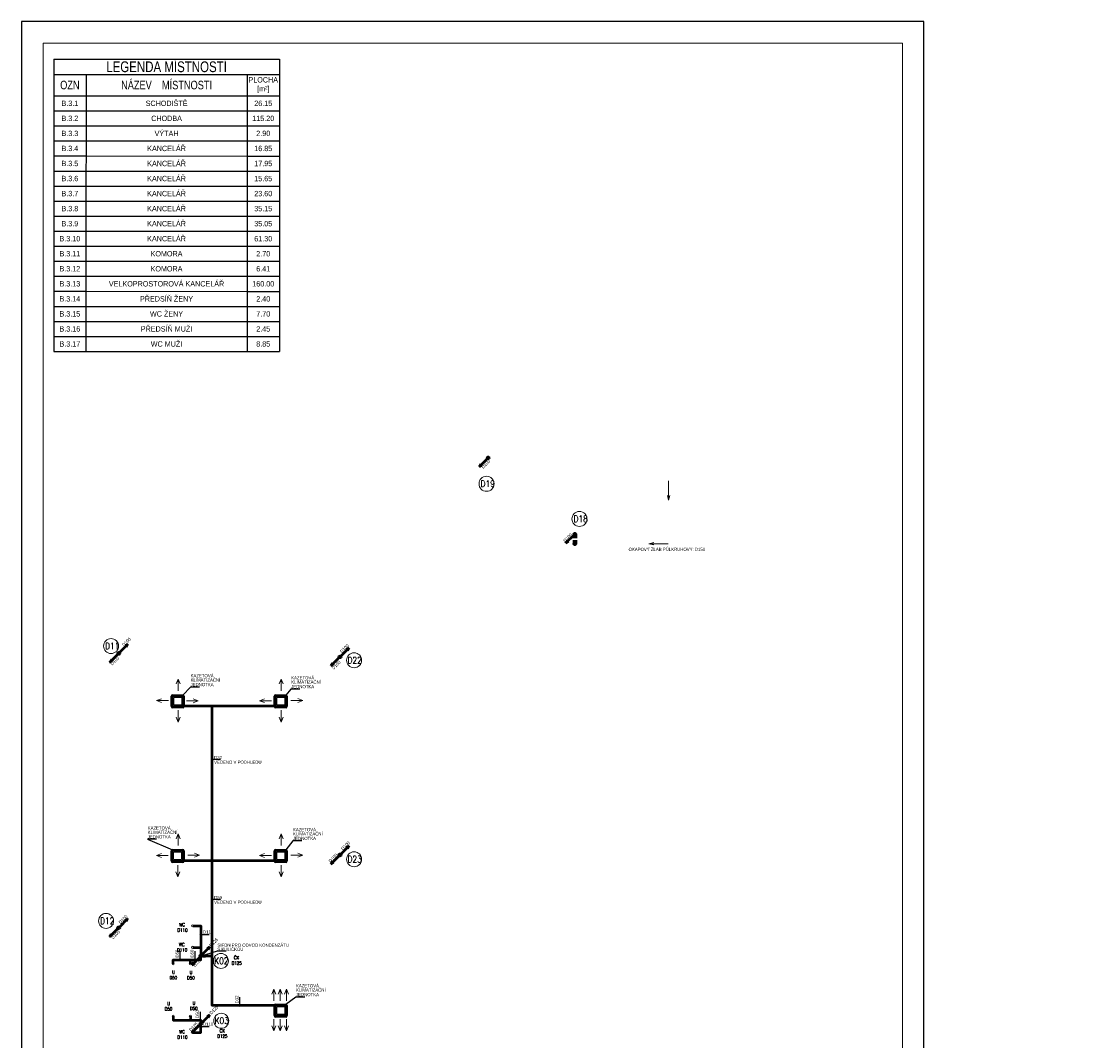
# Model space of a CAD drawing. Header units: millimetres. Extents: x 886281 to 2603493, y -207328 to 3107.
# Tile 11 of 24: x 1139249 to 1189374, y -159709 to -112281. Entities that reach past the tile are written whole.
import ezdxf

# ---------------------------------------------------------------- set-up
doc = ezdxf.new("R2010")
doc.units = ezdxf.units.MM
doc.header["$LTSCALE"] = 15
doc.linetypes.add('DASHED', pattern=[19.05, 12.7, -6.35])
doc.layers.add('AA_FORMÁTY NETISK', color=40, linetype='Continuous', plot=False)
for name, color, linetype, lineweight in [('AA_FORMÁTY TISK', 7, 'Continuous', 15), ('AA_Tabulky místností', 4, 'Continuous', 13), ('Standard', 7, 'Continuous', 25), ('ZTI-kan_st_destova', 71, 'Continuous', 50), ('ZTI-kan_st_splaskova', 12, 'Continuous', 50), ('ZTI-kanal_destova', 70, 'DASHED', 50), ('ZTI-kanal_pripojovaci', 130, 'Continuous', 50), ('ZTI-komponenty', 120, 'Continuous', 20), ('ZTI_popis', 191, 'Continuous', 15)]:
    doc.layers.add(name, color=color, linetype=linetype, lineweight=lineweight)
doc.layers.add('ZTI-kanal_pripojovaci-popis', color=7, linetype='Continuous')
doc.layers.add('ZTI-zar_predmety-tecky', color=7, linetype='Continuous', lineweight=20, plot=False)
doc.styles.add('Popis', font='simplex.shx', dxfattribs={"width": 0.85, "height": 150})
doc.styles.get("Standard").update_dxf_attribs({"font": 'ic-simplex.shx', "width": 0.8})

# ---------------------------------------------------------------- blocks, each defined once
blk = doc.blocks.new('*U132')
at = {"color": 0, "linetype": 'ByBlock', "lineweight": -2}
blk.add_circle((0, 0), 50, dxfattribs=at)
blk = doc.blocks.new('*U130')
at = {"color": 0, "linetype": 'ByBlock', "lineweight": -2}
blk.add_circle((0, 0), 50, dxfattribs=at)
blk = doc.blocks.new('*U131')
at = {"color": 0, "linetype": 'ByBlock', "lineweight": -2}
blk.add_circle((0, 0), 50, dxfattribs=at)
blk = doc.blocks.new('*U186')
at = {"color": 0, "linetype": 'ByBlock', "lineweight": -2}
for p, q in [((35.36, 35.36), (424.26, 424.26)), ((424.26, 424.26), (291.68, 344.71)), ((344.71, 291.68), (424.26, 424.26)), ((-35.36, -35.36), (-424.26, -424.26)), ((-424.26, -424.26), (-344.71, -291.68)), ((-291.68, -344.71), (-424.26, -424.26))]:
    blk.add_line(p, q, dxfattribs=at)
blk.add_circle((0, 0), 50, dxfattribs=at)
blk = doc.blocks.new('*U134')
at = {"color": 0, "linetype": 'ByBlock', "lineweight": -2}
blk.add_circle((0, 0), 50, dxfattribs=at)
blk = doc.blocks.new('*U128')
at = {"color": 0, "linetype": 'ByBlock', "lineweight": -2}
blk.add_circle((0, 0), 50, dxfattribs=at)
blk = doc.blocks.new('*U129')
at = {"color": 0, "linetype": 'ByBlock', "lineweight": -2}
blk.add_circle((0, 0), 50, dxfattribs=at)
blk = doc.blocks.new('*U133')
at = {"color": 0, "linetype": 'ByBlock', "lineweight": -2}
blk.add_circle((0, 0), 50, dxfattribs=at)
blk = doc.blocks.new('*U185')
at = {"color": 0, "linetype": 'ByBlock', "lineweight": -2}
for p, q in [((35.36, 35.36), (424.26, 424.26)), ((424.26, 424.26), (291.68, 344.71)), ((344.71, 291.68), (424.26, 424.26)), ((-35.36, -35.36), (-424.26, -424.26)), ((-424.26, -424.26), (-344.71, -291.68)), ((-291.68, -344.71), (-424.26, -424.26))]:
    blk.add_line(p, q, dxfattribs=at)
blk.add_circle((0, 0), 50, dxfattribs=at)
blk = doc.blocks.new('*T234')
at = {"layer": 'AA_Tabulky místností', "color": 0, "linetype": 'ByBlock', "lineweight": -2}
for p, q in [((0, 0), (1500, 0)), ((0, 0), (0, -700)), ((1500, 0), (9000, -1)), ((9000, -1), (10500, -1)), ((10500, -1), (10500, -701)), ((0, -700), (1500, -700)), ((0, -700), (0, -1700)), ((1500, -700), (9000, -701)), ((1500, -700), (1500, -1700)), ((9000, -701), (10500, -701)), ((9000, -701), (9000, -1701)), ((10500, -701), (10500, -1701)), ((0, -1700), (1500, -1700)), ((0, -1700), (0, -2400)), ((1500, -1700), (9000, -1701)), ((1500, -1700), (1500, -2400)), ((9000, -1701), (10500, -1701)), ((9000, -1701), (9000, -2401)), ((10500, -1701), (10500, -2401)), ((0, -2400), (1500, -2400)), ((0, -2400), (0, -3100)), ((1500, -2400), (9000, -2401)), ((1500, -2400), (1500, -3100)), ((9000, -2401), (10500, -2401)), ((9000, -2401), (9000, -3101)), ((10500, -2401), (10500, -3101)), ((0, -3100), (1500, -3100)), ((0, -3100), (0, -3800)), ((1500, -3100), (9000, -3101)), ((1500, -3100), (1500, -3800)), ((9000, -3101), (10500, -3101)), ((9000, -3101), (9000, -3801)), ((10500, -3101), (10500, -3801)), ((0, -3800), (1500, -3800)), ((0, -3800), (0, -4500)), ((1500, -3800), (9000, -3801)), ((1500, -3800), (1500, -4500)), ((9000, -3801), (10500, -3801)), ((9000, -3801), (9000, -4501)), ((10500, -3801), (10500, -4501)), ((0, -4500), (-1, -5200)), ((0, -4500), (1500, -4500)), ((1500, -4500), (1499, -5200)), ((1500, -4500), (9000, -4501)), ((9000, -4501), (8999, -5201)), ((9000, -4501), (10500, -4501)), ((10500, -4501), (10499, -5201)), ((-1, -5200), (1499, -5200)), ((-1, -5200), (-1, -5900)), ((1499, -5200), (8999, -5201)), ((1499, -5200), (1499, -5900)), ((8999, -5201), (10499, -5201)), ((8999, -5201), (8999, -5901)), ((10499, -5201), (10499, -5901)), ((-1, -5900), (1499, -5900)), ((-1, -5900), (-1, -6600)), ((1499, -5900), (8999, -5901)), ((1499, -5900), (1499, -6600)), ((8999, -5901), (10499, -5901)), ((8999, -5901), (8999, -6601)), ((10499, -5901), (10499, -6601)), ((-1, -6600), (1499, -6600)), ((-1, -6600), (-1, -7300)), ((1499, -6600), (8999, -6601)), ((1499, -6600), (1499, -7300)), ((8999, -6601), (10499, -6601)), ((8999, -6601), (8999, -7301)), ((10499, -6601), (10499, -7301)), ((-1, -7300), (1499, -7300)), ((-1, -7300), (-1, -8000)), ((1499, -7300), (8999, -7301)), ((1499, -7300), (1499, -8000)), ((8999, -7301), (10499, -7301)), ((8999, -7301), (8999, -8001)), ((10499, -7301), (10499, -8001)), ((-1, -8000), (1499, -8000)), ((-1, -8000), (-1, -8700)), ((1499, -8000), (8999, -8001)), ((1499, -8000), (1499, -8700)), ((8999, -8001), (10499, -8001)), ((8999, -8001), (8999, -8701)), ((10499, -8001), (10499, -8701)), ((-1, -8700), (1499, -8700)), ((-1, -8700), (-1, -9400)), ((1499, -8700), (8999, -8701)), ((1499, -8700), (1499, -9400)), ((8999, -8701), (10499, -8701)), ((8999, -8701), (8999, -9401)), ((10499, -8701), (10499, -9401)), ((-1, -9400), (1499, -9400)), ((-1, -9400), (-1, -10100)), ((1499, -9400), (8999, -9401)), ((1499, -9400), (1499, -10100)), ((8999, -9401), (10499, -9401)), ((8999, -9401), (8999, -10101)), ((10499, -9401), (10499, -10101)), ((-1, -10100), (1499, -10100)), ((-1, -10100), (-1, -10800)), ((1499, -10100), (8999, -10101)), ((1499, -10100), (1499, -10800)), ((8999, -10101), (10499, -10101)), ((8999, -10101), (8999, -10801)), ((10499, -10101), (10499, -10801)), ((-1, -10800), (1499, -10800)), ((-1, -10800), (-1, -11500)), ((1499, -10800), (8999, -10801)), ((1499, -10800), (1499, -11500)), ((8999, -10801), (10499, -10801)), ((8999, -10801), (8999, -11501)), ((10499, -10801), (10499, -11501)), ((-1, -11500), (1499, -11500)), ((-1, -11500), (-1, -12200)), ((1499, -11500), (8999, -11501)), ((1499, -11500), (1499, -12200)), ((8999, -11501), (10499, -11501)), ((8999, -11501), (8999, -12201)), ((10499, -11501), (10499, -12201)), ((-1, -12200), (1499, -12200)), ((-1, -12200), (-1, -12900)), ((1499, -12200), (8999, -12201)), ((1499, -12200), (1499, -12900)), ((8999, -12201), (10499, -12201)), ((8999, -12201), (8999, -12901)), ((10499, -12201), (10499, -12901)), ((-1, -12900), (1499, -12900)), ((-1, -12900), (-1, -13600)), ((1499, -12900), (8999, -12901)), ((1499, -12900), (1499, -13600)), ((8999, -12901), (10499, -12901)), ((8999, -12901), (8999, -13601)), ((10499, -12901), (10499, -13601)), ((-1, -13600), (1499, -13600)), ((1499, -13600), (8999, -13601)), ((8999, -13601), (10499, -13601))]:
    blk.add_line(p, q, dxfattribs=at)
at = {"layer": 'AA_Tabulky místností', "attachment_point": 5, "rotation": 359.9944}
for s, insert, char_height, width in [('LEGEND{\\Fc:\\program files\\ab studio\\cadkonplus 2018\\2018\\fonts\\ic-simplex|c238;A} MÍSTNOSTÍ', (5250, -351), 500, 10497), ('OZN', (750, -1200), 400, 1497), ('NÁZEV    MÍSTNOSTI', (5250, -1201), 400, 7497), ('PLOCHA [m²]', (9750, -1201), 250, 1497), ('B.3.1', (750, -2050), 250, 1497), ('SCHODIŠTĚ', (5250, -2051), 250, 7497), ('26.15', (9750, -2051), 250, 1497), ('B.3.2', (750, -2750), 250, 1497), ('CHODBA', (5250, -2751), 250, 7497), ('115.20', (9750, -2751), 250, 1497), ('B.3.3', (750, -3450), 250, 1497), ('VÝTAH', (5250, -3451), 250, 7497), ('2.90', (9750, -3451), 250, 1497), ('B.3.4', (750, -4150), 250, 1497), ('KANCELÁŘ', (5250, -4151), 250, 7497), ('16.85', (9750, -4151), 250, 1497), ('B.3.5', (750, -4850), 250, 1497), ('KANCELÁŘ', (5250, -4851), 250, 7497), ('17.95', (9750, -4851), 250, 1497), ('B.3.6', (749, -5550), 250, 1497), ('KANCELÁŘ', (5249, -5551), 250, 7497), ('15.65', (9749, -5551), 250, 1497), ('KANCELÁŘ', (5249, -6251), 250, 7497), ('B.3.7', (749, -6250), 250, 1497), ('23.60', (9749, -6251), 250, 1497), ('B.3.8', (749, -6950), 250, 1497), ('KANCELÁŘ', (5249, -6951), 250, 7497), ('35.15', (9749, -6951), 250, 1497), ('B.3.9', (749, -7650), 250, 1497), ('KANCELÁŘ', (5249, -7651), 250, 7497), ('35.05', (9749, -7651), 250, 1497), ('B.3.10', (749, -8350), 250, 1497), ('KANCELÁŘ', (5249, -8351), 250, 7497), ('61.30', (9749, -8351), 250, 1497), ('B.3.11', (749, -9050), 250, 1497), ('KOMORA', (5249, -9051), 250, 7497), ('2.70', (9749, -9051), 250, 1497), ('B.3.12', (749, -9750), 250, 1497), ('KOMORA', (5249, -9751), 250, 7497), ('6.41', (9749, -9751), 250, 1497), ('B.3.13', (749, -10450), 250, 1497), ('VELKOPROSTOROVÁ KANCELÁŘ', (5249, -10451), 250, 7497), ('160.00', (9749, -10451), 250, 1497), ('B.3.14', (749, -11150), 250, 1497), ('PŘEDSÍŇ ŽENY', (5249, -11151), 250, 7497), ('2.40', (9749, -11151), 250, 1497), ('B.3.15', (749, -11850), 250, 1497), ('WC ŽENY', (5249, -11851), 250, 7497), ('7.70', (9749, -11851), 250, 1497), ('B.3.16', (749, -12550), 250, 1497), ('PŘEDSÍŇ MUŽI', (5249, -12551), 250, 7497), ('2.45', (9749, -12551), 250, 1497), ('B.3.17', (749, -13250), 250, 1497), ('WC MUŽI', (5249, -13251), 250, 7497), ('8.85', (9749, -13251), 250, 1497)]:
    blk.add_mtext(s, dxfattribs=dict(at, insert=insert, char_height=char_height, width=width))
blk = doc.blocks.new('*U327')
at = {"color": 0, "linetype": 'ByBlock', "lineweight": -2}
for p, q in [((35.36, 35.36), (424.26, 424.26)), ((424.26, 424.26), (291.68, 344.71)), ((344.71, 291.68), (424.26, 424.26)), ((-35.36, -35.36), (-424.26, -424.26)), ((-424.26, -424.26), (-344.71, -291.68)), ((-291.68, -344.71), (-424.26, -424.26))]:
    blk.add_line(p, q, dxfattribs=at)
blk.add_circle((0, 0), 50, dxfattribs=at)
blk = doc.blocks.new('*U329')
at = {"color": 0, "linetype": 'ByBlock', "lineweight": -2}
for p, q in [((35.36, 35.36), (424.26, 424.26)), ((424.26, 424.26), (291.68, 344.71)), ((344.71, 291.68), (424.26, 424.26)), ((-35.36, -35.36), (-424.26, -424.26)), ((-424.26, -424.26), (-344.71, -291.68)), ((-291.68, -344.71), (-424.26, -424.26))]:
    blk.add_line(p, q, dxfattribs=at)
blk.add_circle((0, 0), 50, dxfattribs=at)
blk = doc.blocks.new('*U330')
at = {"color": 0, "linetype": 'ByBlock', "lineweight": -2}
for p, q in [((35.36, 35.36), (424.26, 424.26)), ((424.26, 424.26), (291.68, 344.71)), ((344.71, 291.68), (424.26, 424.26)), ((-35.36, -35.36), (-424.26, -424.26)), ((-424.26, -424.26), (-344.71, -291.68)), ((-291.68, -344.71), (-424.26, -424.26))]:
    blk.add_line(p, q, dxfattribs=at)
blk.add_circle((0, 0), 50, dxfattribs=at)
blk = doc.blocks.new('*U336')
at = {"color": 0, "linetype": 'ByBlock', "lineweight": -2}
for p, q in [((-35.36, -35.36), (-424.26, -424.26)), ((-424.26, -424.26), (-344.71, -291.68)), ((-291.68, -344.71), (-424.26, -424.26))]:
    blk.add_line(p, q, dxfattribs=at)
blk.add_circle((0, 0), 50, dxfattribs=at)
blk = doc.blocks.new('*U337')
at = {"color": 0, "linetype": 'ByBlock', "lineweight": -2}
for p, q in [((-35.36, -35.36), (-424.26, -424.26)), ((-424.26, -424.26), (-344.71, -291.68)), ((-291.68, -344.71), (-424.26, -424.26))]:
    blk.add_line(p, q, dxfattribs=at)
blk.add_circle((0, 0), 50, dxfattribs=at)
blk = doc.blocks.new('*U431')
at = {"color": 0, "linetype": 'ByBlock', "lineweight": -2}
for p, q in [((35.36, 35.36), (424.26, 424.26)), ((424.26, 424.26), (291.68, 344.71)), ((344.71, 291.68), (424.26, 424.26)), ((-35.36, -35.36), (-424.26, -424.26)), ((-424.26, -424.26), (-344.71, -291.68)), ((-291.68, -344.71), (-424.26, -424.26))]:
    blk.add_line(p, q, dxfattribs=at)
blk.add_circle((0, 0), 50, dxfattribs=at)
blk = doc.blocks.new('*U437', base_point=(-409.4, 0))
at = {"color": 0, "linetype": 'ByBlock', "lineweight": -2}
for p, q in [((-409.4, 0), (-307.93, 24.96)), ((0, 0), (-409.4, 0)), ((-409.4, 0), (-307.93, -24.96))]:
    blk.add_line(p, q, dxfattribs=at)
blk = doc.blocks.new('KOMPLEXNÍ OBJEKT_8')
at = {"layer": 'Standard', "color": 0, "linetype": 'Continuous', "lineweight": 35}
for p, q in [((-98133570, -465498750), (-98133570, -465498280)), ((-98133520, -465498230), (-98133050, -465498230)), ((-98133000, -465498280), (-98133000, -465498750)), ((-98133050, -465498800), (-98133520, -465498800))]:
    blk.add_line(p, q, dxfattribs=at)
at = {"layer": 'Standard', "color": 0, "linetype": 'Continuous', "lineweight": 13}
for points in [[(-98133545, -465498300), (-98133517, -465498300), (-98133517, -465498727), (-98133545, -465498727), (-98133545, -465498300)], [(-98133079, -465498261), (-98133079, -465498296), (-98133496, -465498296), (-98133496, -465498261), (-98133079, -465498261)], [(-98133097, -465498341), (-98133097, -465498676), (-98133472, -465498676), (-98133472, -465498341), (-98133097, -465498341)], [(-98133031, -465498300), (-98133058, -465498300), (-98133058, -465498727), (-98133031, -465498727), (-98133031, -465498300)], [(-98133079, -465498769), (-98133079, -465498734), (-98133496, -465498734), (-98133496, -465498769), (-98133079, -465498769)]]:
    blk.add_lwpolyline(points, close=True, dxfattribs=at)
at = {"layer": 'Standard', "color": 0, "linetype": 'Continuous', "lineweight": 35}
for centre, start, end in [((-98133520, -465498280), 90, 180), ((-98133050, -465498280), 0, 90), ((-98133520, -465498750), 180, 270), ((-98133050, -465498750), 270, 0)]:
    blk.add_arc(centre, 50, start, end, dxfattribs=at)
blk = doc.blocks.new('KOMPLEXNÍ OBJEKT_9')
at = {"layer": 'Standard', "color": 0, "linetype": 'Continuous', "lineweight": 35}
for p, q in [((-98137700, -465498750), (-98137700, -465498280)), ((-98137650, -465498230), (-98137180, -465498230)), ((-98137130, -465498280), (-98137130, -465498750)), ((-98137180, -465498800), (-98137650, -465498800))]:
    blk.add_line(p, q, dxfattribs=at)
at = {"layer": 'Standard', "color": 0, "linetype": 'Continuous', "lineweight": 13}
for points in [[(-98137675, -465498300), (-98137647, -465498300), (-98137647, -465498727), (-98137675, -465498727), (-98137675, -465498300)], [(-98137209, -465498261), (-98137209, -465498296), (-98137626, -465498296), (-98137626, -465498261), (-98137209, -465498261)], [(-98137227, -465498341), (-98137227, -465498676), (-98137602, -465498676), (-98137602, -465498341), (-98137227, -465498341)], [(-98137161, -465498300), (-98137188, -465498300), (-98137188, -465498727), (-98137161, -465498727), (-98137161, -465498300)], [(-98137209, -465498769), (-98137209, -465498734), (-98137626, -465498734), (-98137626, -465498769), (-98137209, -465498769)]]:
    blk.add_lwpolyline(points, close=True, dxfattribs=at)
at = {"layer": 'Standard', "color": 0, "linetype": 'Continuous', "lineweight": 35}
for centre, start, end in [((-98137650, -465498280), 90, 180), ((-98137180, -465498280), 0, 90), ((-98137650, -465498750), 180, 270), ((-98137180, -465498750), 270, 0)]:
    blk.add_arc(centre, 50, start, end, dxfattribs=at)
blk = doc.blocks.new('KOMPLEXNÍ OBJEKT_10')
at = {"layer": 'Standard', "color": 0, "linetype": 'Continuous', "lineweight": 35}
for p, q in [((-98133570, -465505480), (-98133570, -465505010)), ((-98133520, -465504960), (-98133050, -465504960)), ((-98133000, -465505010), (-98133000, -465505480)), ((-98133050, -465505530), (-98133520, -465505530))]:
    blk.add_line(p, q, dxfattribs=at)
at = {"layer": 'Standard', "color": 0, "linetype": 'Continuous', "lineweight": 13}
for points in [[(-98133545, -465505029), (-98133517, -465505029), (-98133517, -465505456), (-98133545, -465505456), (-98133545, -465505029)], [(-98133079, -465504991), (-98133079, -465505025), (-98133496, -465505025), (-98133496, -465504991), (-98133079, -465504991)], [(-98133031, -465505029), (-98133058, -465505029), (-98133058, -465505456), (-98133031, -465505456), (-98133031, -465505029)], [(-98133079, -465505499), (-98133079, -465505464), (-98133496, -465505464), (-98133496, -465505499), (-98133079, -465505499)], [(-98133097, -465505070), (-98133097, -465505406), (-98133472, -465505406), (-98133472, -465505070), (-98133097, -465505070)]]:
    blk.add_lwpolyline(points, close=True, dxfattribs=at)
at = {"layer": 'Standard', "color": 0, "linetype": 'Continuous', "lineweight": 35}
for centre, start, end in [((-98133520, -465505010), 90, 180), ((-98133050, -465505010), 0, 90), ((-98133520, -465505480), 180, 270), ((-98133050, -465505480), 270, 0)]:
    blk.add_arc(centre, 50, start, end, dxfattribs=at)
blk = doc.blocks.new('KOMPLEXNÍ OBJEKT_11')
at = {"layer": 'Standard', "color": 0, "linetype": 'Continuous', "lineweight": 35}
for p, q in [((-98137700, -465505480), (-98137700, -465505010)), ((-98137650, -465504960), (-98137180, -465504960)), ((-98137130, -465505010), (-98137130, -465505480)), ((-98137180, -465505530), (-98137650, -465505530))]:
    blk.add_line(p, q, dxfattribs=at)
at = {"layer": 'Standard', "color": 0, "linetype": 'Continuous', "lineweight": 13}
for points in [[(-98137675, -465505029), (-98137647, -465505029), (-98137647, -465505456), (-98137675, -465505456), (-98137675, -465505029)], [(-98137209, -465504991), (-98137209, -465505025), (-98137626, -465505025), (-98137626, -465504991), (-98137209, -465504991)], [(-98137161, -465505029), (-98137188, -465505029), (-98137188, -465505456), (-98137161, -465505456), (-98137161, -465505029)], [(-98137209, -465505499), (-98137209, -465505464), (-98137626, -465505464), (-98137626, -465505499), (-98137209, -465505499)], [(-98137227, -465505070), (-98137227, -465505406), (-98137602, -465505406), (-98137602, -465505070), (-98137227, -465505070)]]:
    blk.add_lwpolyline(points, close=True, dxfattribs=at)
at = {"layer": 'Standard', "color": 0, "linetype": 'Continuous', "lineweight": 35}
for centre, start, end in [((-98137650, -465505010), 90, 180), ((-98137180, -465505010), 0, 90), ((-98137650, -465505480), 180, 270), ((-98137180, -465505480), 270, 0)]:
    blk.add_arc(centre, 50, start, end, dxfattribs=at)
blk = doc.blocks.new('KOMPLEXNÍ OBJEKT_12')
at = {"layer": 'Standard', "color": 0, "linetype": 'Continuous', "lineweight": 35}
for p, q in [((-98133570, -465512140), (-98133570, -465511670)), ((-98133520, -465511620), (-98133050, -465511620)), ((-98133000, -465511670), (-98133000, -465512140)), ((-98133050, -465512190), (-98133520, -465512190))]:
    blk.add_line(p, q, dxfattribs=at)
at = {"layer": 'Standard', "color": 0, "linetype": 'Continuous', "lineweight": 13}
for points in [[(-98133545, -465511689), (-98133517, -465511689), (-98133517, -465512116), (-98133545, -465512116), (-98133545, -465511689)], [(-98133079, -465511651), (-98133079, -465511685), (-98133496, -465511685), (-98133496, -465511651), (-98133079, -465511651)], [(-98133097, -465511730), (-98133097, -465512066), (-98133472, -465512066), (-98133472, -465511730), (-98133097, -465511730)], [(-98133031, -465511689), (-98133058, -465511689), (-98133058, -465512116), (-98133031, -465512116), (-98133031, -465511689)], [(-98133079, -465512159), (-98133079, -465512124), (-98133496, -465512124), (-98133496, -465512159), (-98133079, -465512159)]]:
    blk.add_lwpolyline(points, close=True, dxfattribs=at)
at = {"layer": 'Standard', "color": 0, "linetype": 'Continuous', "lineweight": 35}
for centre, start, end in [((-98133520, -465511670), 90, 180), ((-98133050, -465511670), 0, 90), ((-98133520, -465512140), 180, 270), ((-98133050, -465512140), 270, 0)]:
    blk.add_arc(centre, 50, start, end, dxfattribs=at)

msp = doc.modelspace()

# ---------------------------------------------------------------- linework, layer by layer
at = {"layer": 'AA_FORMÁTY NETISK'}
msp.add_lwpolyline([(1139249, -112281), (1139249, -196381), (1181249, -196381), (1181249, -112281)], close=True, dxfattribs=at)
at = {"layer": 'AA_FORMÁTY TISK'}
msp.add_lwpolyline([(1140249, -113281), (1140249, -195381), (1180249, -195381), (1180249, -113281)], close=True, dxfattribs=at)
at = {"layer": 'Standard', "color": 0, "linetype": 'Continuous', "lineweight": 13, "ltscale": 1000}
for p, q in [((1146543, -142884, 3150), (1146451, -143116, 3150)), ((1146543, -143434, 3150), (1146543, -142884, 3150)), ((1146543, -142884, 3150), (1146635, -143116, 3150)), ((1151337, -142885, 3150), (1151245, -143116, 3150)), ((1151337, -143435, 3150), (1151337, -142885, 3150)), ((1151337, -142885, 3150), (1151429, -143116, 3150)), ((1145535, -143892, 3150), (1145766, -143800, 3150)), ((1147473, -143896), (1147241, -143804)), ((1150329, -143893, 3150), (1150560, -143801, 3150)), ((1152337, -143884, 3150), (1152105, -143792, 3150)), ((1146085, -143892, 3150), (1145535, -143892, 3150)), ((1145535, -143892, 3150), (1145766, -143985, 3150)), ((1146534, -144342, 3150), (1146534, -144892, 3150)), ((1146923, -143896), (1147473, -143896)), ((1147473, -143896), (1147241, -143988)), ((1150879, -143893, 3150), (1150329, -143893, 3150)), ((1150329, -143893, 3150), (1150560, -143985, 3150)), ((1151328, -144342, 3150), (1151328, -144892, 3150)), ((1151787, -143884, 3150), (1152337, -143884, 3150)), ((1152337, -143884, 3150), (1152105, -143976, 3150)), ((1146534, -144892, 3150), (1146442, -144660, 3150)), ((1146534, -144892, 3150), (1146627, -144660, 3150)), ((1151328, -144892, 3150), (1151236, -144661, 3150)), ((1151328, -144892, 3150), (1151420, -144661, 3150)), ((1146537, -150085, 3150), (1146445, -150316, 3150)), ((1146537, -150635, 3150), (1146537, -150085, 3150)), ((1146537, -150085, 3150), (1146629, -150316, 3150)), ((1151337, -150085, 3150), (1151245, -150316, 3150)), ((1151337, -150635, 3150), (1151337, -150085, 3150)), ((1151337, -150085, 3150), (1151429, -150316, 3150)), ((1145529, -151093, 3150), (1145760, -151001, 3150)), ((1146079, -151093, 3150), (1145529, -151093, 3150)), ((1145529, -151093, 3150), (1145760, -151185, 3150)), ((1146987, -151084, 3150), (1147537, -151084, 3150)), ((1147537, -151084, 3150), (1147305, -150992, 3150)), ((1147537, -151084, 3150), (1147305, -151176, 3150)), ((1150329, -151093, 3150), (1150560, -151001, 3150)), ((1150879, -151093, 3150), (1150329, -151093, 3150)), ((1150329, -151093, 3150), (1150560, -151185, 3150)), ((1151787, -151084, 3150), (1152337, -151084, 3150)), ((1152337, -151084, 3150), (1152105, -150992, 3150)), ((1152337, -151084, 3150), (1152105, -151176, 3150)), ((1146528, -152092, 3150), (1146436, -151861, 3150)), ((1146528, -151542, 3150), (1146528, -152092, 3150)), ((1146528, -152092, 3150), (1146620, -151861, 3150)), ((1151328, -152092, 3150), (1151236, -151861, 3150)), ((1151328, -151542, 3150), (1151328, -152092, 3150)), ((1151328, -152092, 3150), (1151420, -151861, 3150)), ((1150993, -157321, 3150), (1150901, -157552, 3150)), ((1150993, -157871, 3150), (1150993, -157321, 3150)), ((1150993, -157321, 3150), (1151085, -157552, 3150)), ((1151283, -157321, 3150), (1151191, -157552, 3150)), ((1151283, -157871, 3150), (1151283, -157321, 3150)), ((1151283, -157321, 3150), (1151375, -157552, 3150)), ((1151583, -157321, 3150), (1151491, -157552, 3150)), ((1151583, -157871, 3150), (1151583, -157321, 3150)), ((1151583, -157321, 3150), (1151675, -157552, 3150)), ((1150993, -158717, 3150), (1150993, -159267, 3150)), ((1151283, -158717, 3150), (1151283, -159267, 3150)), ((1151583, -158717, 3150), (1151583, -159267, 3150)), ((1150993, -159267, 3150), (1150901, -159035, 3150)), ((1150993, -159267, 3150), (1151085, -159035, 3150)), ((1151283, -159267, 3150), (1151191, -159035, 3150)), ((1151283, -159267, 3150), (1151375, -159035, 3150)), ((1151583, -159267, 3150), (1151491, -159035, 3150)), ((1151583, -159267, 3150), (1151675, -159035, 3150))]:
    msp.add_line(p, q, dxfattribs=at)
at = {"layer": 'ZTI-kan_st_destova', "lineweight": 15}
for centre in [(1160892, -133797), (1165218, -135434), (1143416, -141350), (1154728, -142013), (1154729, -151275), (1143183, -154144)]:
    msp.add_circle(centre, 350, dxfattribs=at)
at = {"layer": 'ZTI-kan_st_splaskova', "lineweight": 15}
for centre in [(1148527, -156008), (1148546, -158792)]:
    msp.add_circle(centre, 350, dxfattribs=at)
at = {"layer": 'ZTI-kanal_destova'}
for points in [[(1164949, -136141), (1164949, -136586)], [(1165049, -136141), (1165049, -136586)]]:
    msp.add_lwpolyline(points, dxfattribs=at)
at = {"layer": 'ZTI-kanal_destova', "linetype": 'Continuous'}
msp.add_circle((1164999, -136586), 50, dxfattribs=at)
at = {"layer": 'ZTI-kanal_pripojovaci'}
for points in [[(1148117, -151715), (1148117, -144154), (1146803, -144154)], [(1151027, -144154), (1148117, -144154)], [(1148117, -155780), (1148117, -151354), (1146797, -151354)], [(1147214, -154376), (1147593, -154376), (1147593, -155780)], [(1147214, -155376), (1147593, -155376)], [(1146308, -156142), (1146308, -155949), (1147593, -155949), (1147593, -155780)], [(1147704, -155778), (1147593, -155778)], [(1151027, -158084), (1148117, -158084), (1148117, -155780), (1147704, -155778)], [(1147108, -156142), (1147108, -155949)], [(1146308, -158576), (1146308, -158764), (1147593, -158764), (1147593, -158935)], [(1147108, -158576), (1147108, -158764)], [(1147214, -159341), (1147593, -159341), (1147593, -158935)]]:
    msp.add_lwpolyline(points, dxfattribs=at)
at = {"layer": 'ZTI-kanal_pripojovaci', "elevation": 3150}
msp.add_lwpolyline([(1151027, -151354), (1148117, -151354)], dxfattribs=at)
at = {"layer": 'ZTI-kanal_pripojovaci-popis', "color": 2}
for p, q in [((1147525, -143258, 3150), (1147106, -143258, 3150)), ((1152206, -143354, 3150), (1151788, -143354, 3150)), ((1148506, -146633), (1148088, -146633)), ((1145529, -150345, 3150), (1145111, -150345, 3150)), ((1152291, -150420, 3150), (1151872, -150420, 3150)), ((1148506, -153150), (1148088, -153150)), ((1147986, -154788), (1147568, -154788)), ((1146617, -155556), (1146617, -155974)), ((1147313, -155556), (1147313, -155974)), ((1148770, -155556), (1148352, -155556)), ((1149399, -157691), (1149399, -158109)), ((1152429, -157687, 3150), (1152011, -157687, 3150)), ((1147558, -158371), (1147558, -158789)), ((1147986, -159074), (1147568, -159074))]:
    msp.add_line(p, q, dxfattribs=at)
at = {"layer": 'ZTI-kanal_pripojovaci-popis', "color": 3}
for p, q in [((1148069, -146588), (1148157, -146677)), ((1148069, -153106), (1148157, -153194)), ((1147549, -154743), (1147637, -154832)), ((1146573, -155993), (1146661, -155905)), ((1147269, -155993), (1147357, -155905)), ((1149355, -158128), (1149443, -158040)), ((1147514, -158808), (1147602, -158720)), ((1147549, -159030), (1147637, -159118))]:
    msp.add_line(p, q, dxfattribs=at)
at = {"layer": 'ZTI-kanal_pripojovaci-popis', "color": 2, "elevation": 3150}
for points in [[(1147106, -143258), (1146753, -143634)], [(1151788, -143354), (1151547, -143634)], [(1145111, -150345), (1146277, -150834)], [(1151872, -150420), (1151547, -150834)], [(1152011, -157687), (1151547, -158034)]]:
    msp.add_lwpolyline(points, dxfattribs=at)
at = {"layer": 'ZTI-kanal_pripojovaci-popis', "color": 2}
msp.add_lwpolyline([(1148352, -155556), (1147804, -155730)], dxfattribs=at)
at = {"layer": 'ZTI-komponenty'}
msp.add_lwpolyline([(1147704, -155730), (1147804, -155730), (1147804, -155830), (1147704, -155830)], close=True, dxfattribs=at)

# ---------------------------------------------------------------- block references
msp.add_blockref('*T234', (1140749, -114039))
at = {"layer": 'Standard', "color": 0, "linetype": 'Continuous', "lineweight": 13}
for name, p in [('KOMPLEXNÍ OBJEKT_9', (99283933, 465354596, 3150)), ('KOMPLEXNÍ OBJEKT_8', (99284597, 465354596, 3150)), ('KOMPLEXNÍ OBJEKT_11', (99283927, 465354126, 3150)), ('KOMPLEXNÍ OBJEKT_10', (99284597, 465354126, 3150)), ('KOMPLEXNÍ OBJEKT_12', (99284597, 465353586, 3150))]:
    msp.add_blockref(name, p, dxfattribs=at)
at = {"layer": 'ZTI-kan_st_destova'}
for name, p in [('*U337', (1160969, -132591)), ('*U336', (1164999, -136141))]:
    msp.add_blockref(name, p, dxfattribs=at)
at = {"layer": 'ZTI-kan_st_destova', "rotation": 180}
for name, p in [('*U329', (1143773, -141690)), ('*U327', (1154073, -141854)), ('*U431', (1154069, -151076)), ('*U330', (1143769, -154463))]:
    msp.add_blockref(name, p, dxfattribs=at)
at = {"layer": 'ZTI-kan_st_splaskova', "rotation": 180}
for name, p in [('*U185', (1147593, -155780)), ('*U186', (1147593, -158935))]:
    msp.add_blockref(name, p, dxfattribs=at)
at = {"layer": 'ZTI-komponenty', "xscale": -2.19348689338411, "yscale": 2.19348689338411, "zscale": 2.19348689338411, "rotation": 269.9999999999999}
msp.add_blockref('*U437', (1169363, -134563), dxfattribs=at)
at = {"layer": 'ZTI-komponenty', "xscale": 2.19348689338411, "yscale": 2.19348689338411, "zscale": 2.19348689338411}
msp.add_blockref('*U437', (1168453, -136589), dxfattribs=at)
at = {"layer": 'ZTI-zar_predmety-tecky'}
for name, p, rotation in [('*U128', (1147214, -154376), 180), ('*U129', (1147214, -155376), 270), ('*U134', (1146308, -156142), 270), ('*U133', (1147108, -156142), 270), ('*U132', (1146308, -158576), 270), ('*U131', (1147108, -158576), 90), ('*U130', (1147214, -159341), 270)]:
    msp.add_blockref(name, p, dxfattribs=dict(at, rotation=rotation))

# ---------------------------------------------------------------- texts
at = {"layer": 'ZTI-kan_st_destova', "lineweight": 15, "char_height": 300, "width": 4855.27, "attachment_point": 1, "style": 'Popis'}
for s, insert in [('\\fsimplex|b0|i0|c0|p0;\\W0.85;D19', (1160614, -133643)), ('\\fsimplex|b0|i0|c0|p0;\\W0.85;D18', (1164940, -135281)), ('\\fsimplex|b0|i0|c0|p0;\\W0.85;D11', (1143138, -141197)), ('\\fsimplex|b0|i0|c0|p0;\\W0.85;D22', (1154419, -141860)), ('\\fsimplex|b0|i0|c0|p0;\\W0.85;D23', (1154420, -151121)), ('\\fsimplex|b0|i0|c0|p0;\\W0.85;D12', (1142905, -153991))]:
    msp.add_mtext(s, dxfattribs=dict(at, insert=insert))
at = {"layer": 'ZTI-kan_st_splaskova', "lineweight": 15, "char_height": 300, "width": 4855.27, "attachment_point": 1, "style": 'Popis'}
for s, insert in [('\\fsimplex|b0|i0|c0|p0;\\W0.85;K02', (1148214, -155854)), ('\\fsimplex|b0|i0|c0|p0;\\W0.85;K03', (1148234, -158639))]:
    msp.add_mtext(s, dxfattribs=dict(at, insert=insert))
at = {"layer": 'ZTI-kanal_pripojovaci-popis', "color": 3, "width": 0.8}
for s, rotation, p in [('D100', 45, (1160737, -133101)), ('D100', 45, (1164553, -136527)), ('D100', 45, (1144017, -141385)), ('D100', 45, (1154160, -141687)), ('D100', 45, (1143473, -142263)), ('D100', 45, (1153778, -142455)), ('D100', 45, (1154207, -150864)), ('D100', 45, (1153631, -151438)), ('D100', 45, (1143858, -154297)), ('D100', 45, (1143505, -155006)), ('D125', 45, (1148079, -155369)), ('D50', 90, (1146567, -155849)), ('D50', 90, (1147263, -155849)), ('D125', 45, (1147325, -156300)), ('D32', 90, (1149349, -157984)), ('D50', 90, (1147508, -158664)), ('D125', 45, (1148083, -158511)), ('D125', 45, (1147138, -159301))]:
    msp.add_text(s, height=150, rotation=rotation, dxfattribs=at).set_placement(p)
for s, p in [('OKAPOVÝ ŽLAB PŮLKRUHOVÝ: D150', (1167503, -136925)), ('KAZETOVÁ', (1147117, -142807, 3150)), ('KLIMATIZAČNÍ', (1147117, -143006, 3150)), ('KAZETOVÁ', (1151799, -142903, 3150)), ('JEDNOTKA', (1147117, -143218, 3150)), ('JEDNOTKA', (1151799, -143314, 3150)), ('KLIMATIZAČNÍ', (1151799, -143102, 3150)), ('VEDENO V PODHLEDU', (1148213, -146829)), ('D32', (1148213, -146615)), ('KAZETOVÁ', (1145121, -149895, 3150)), ('KAZETOVÁ', (1151883, -149970, 3150)), ('JEDNOTKA', (1145121, -150305, 3150)), ('KLIMATIZAČNÍ', (1145121, -150093, 3150)), ('JEDNOTKA', (1151883, -150380, 3150)), ('KLIMATIZAČNÍ', (1151883, -150168, 3150)), ('VEDENO V PODHLEDU', (1148213, -153346)), ('D50', (1148213, -153133)), ('D110', (1147693, -154738)), ('SIFON PRO ODVOD KONDENZÁTU', (1148363, -155347)), ('S KULIČKOU', (1148363, -155539)), ('KAZETOVÁ', (1152022, -157237, 3150)), ('KLIMATIZAČNÍ', (1152022, -157435, 3150)), ('JEDNOTKA', (1152022, -157647, 3150)), ('D110', (1147693, -159024))]:
    msp.add_text(s, height=150, dxfattribs=at).set_placement(p)
at = {"layer": 'ZTI_popis', "char_height": 150, "width": 651.08, "attachment_point": 1, "style": 'Popis'}
for s, insert in [('\\pi210.47933;{\\fsimplex|b0|i0|c0|p2;WC\\P\\pi126.9174;D110}', (1146380, -154247)), ('\\pi210.47933;{\\fsimplex|b0|i0|c0|p2;WC\\P\\pi126.9174;D110}', (1146364, -155171)), ('\\pi218.7308;{\\fsimplex|b0|i0|c0|p2;ČK\\P\\pi114.9381;D125}', (1148916, -155781)), ('\\pi282.14572;{\\fsimplex|b0|i0|c0|p2;U\\P\\pi162.68777;D50}', (1145974, -156459)), ('\\pi282.14572;{\\fsimplex|b0|i0|c0|p2;U\\P\\pi162.68777;D50}', (1146795, -156468)), ('\\pi282.14572;{\\fsimplex|b0|i0|c0|p2;U\\P\\pi162.68777;D50}', (1146925, -157894)), ('\\pi282.14572;{\\fsimplex|b0|i0|c0|p2;U\\P\\pi162.68777;D50}', (1145754, -157916)), ('\\pi210.47933;{\\fsimplex|b0|i0|c0|p2;WC\\P\\pi126.9174;D110}', (1146377, -159232)), ('\\pi218.7308;{\\fsimplex|b0|i0|c0|p2;ČK\\P\\pi114.9381;D125}', (1148249, -159185))]:
    msp.add_mtext(s, dxfattribs=dict(at, insert=insert))

doc.saveas('drawing.dxf')
